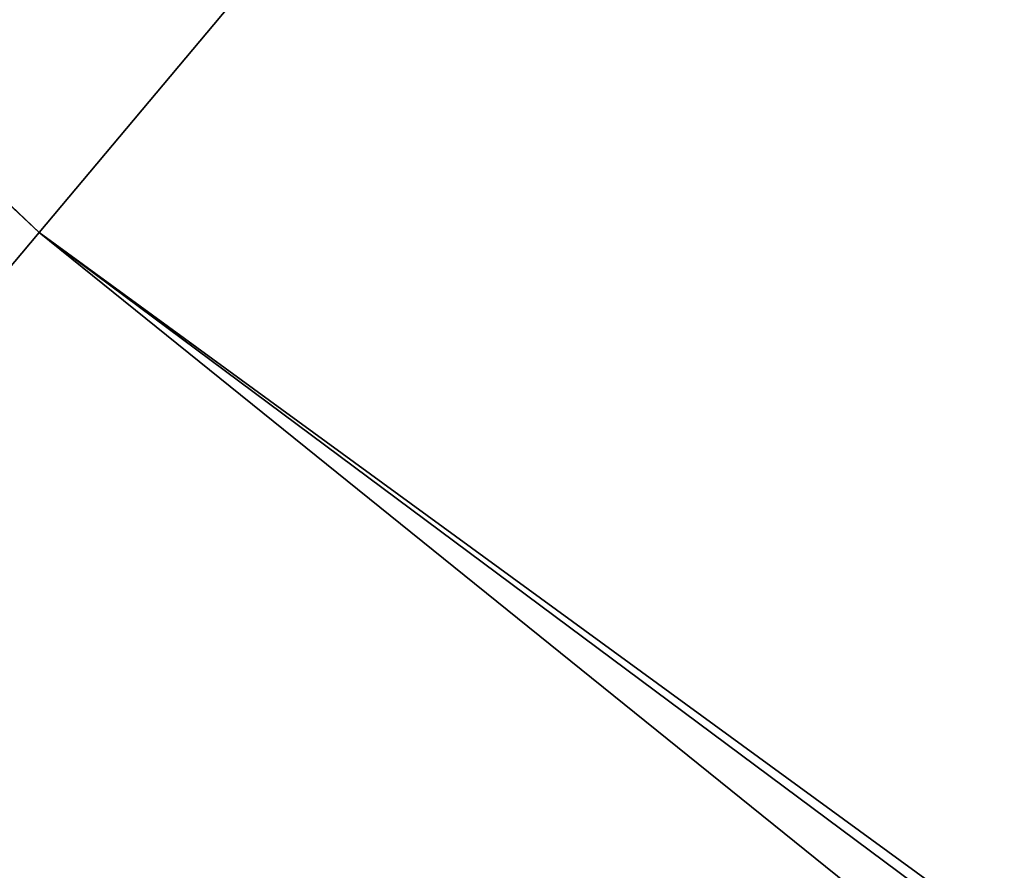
# Model space of a CAD drawing. Header units: millimetres. Extents: x -6 to 379, y -6 to 379.
# Tile 148 of 256: x 63.40756 to 63.41467, y 39.80879 to 39.81494. Entities that reach past the tile are written whole.
import ezdxf

# ---------------------------------------------------------------- set-up
doc = ezdxf.new("R2010")
doc.units = ezdxf.units.MM
doc.header["$LTSCALE"] = 25.4
doc.layers.get('0').update_dxf_attribs({"true_color": 0xff5454})

# ---------------------------------------------------------------- blocks, each defined once
blk = doc.blocks.new('AGNES-ROUND-LED-8207-8204-8186-8183.STL#2')
at = {"color": 18, "true_color": 0x000000}
mesh = blk.add_polyface(dxfattribs=at)
corners = [(47.2159081, 55.0895615, -32.8501968), (63.547039, 39.9794579, -33.1746216), (47.3735924, 55.2383232, -33.1746216), (63.4076958, 39.8134003, -32.8501968)]
mesh.append_faces([[corners[k] for k in face] for face in [(0, 1, 2), (1, 0, 3)]], dxfattribs={"vtx0": -1, "color": 18})
mesh = blk.add_polyface(dxfattribs=at)
corners = [(48.3423309, 53.7958908, -32.467514), (63.4076958, 39.8134003, -32.8501968), (47.2159081, 55.0895615, -32.8501968)]
mesh.append_faces([[corners[k] for k in face] for face in [(0, 1, 2)]], dxfattribs={"color": 18})
mesh = blk.add_polyface(dxfattribs=at)
corners = [(63.3587685, 39.7550926, -32.467514), (63.4076958, 39.8134003, -32.8501968), (48.3423309, 53.7958908, -32.467514)]
mesh.append_faces([[corners[k] for k in face] for face in [(0, 1, 2)]], dxfattribs={"color": 18})
mesh = blk.add_polyface(dxfattribs=at)
corners = [(63.4076958, 39.8134003, -32.8501968), (81.382576, 26.7013912, -33.1746216), (63.547039, 39.9794579, -33.1746216), (81.2634583, 26.5202827, -32.8501968)]
mesh.append_faces([[corners[k] for k in face] for face in [(0, 1, 2), (1, 0, 3)]], dxfattribs={"vtx0": -1, "color": 18})
mesh = blk.add_polyface(dxfattribs=at)
corners = [(71.4104538, 33.3593025, -32.467514), (63.4076958, 39.8134003, -32.8501968), (63.3587685, 39.7550926, -32.467514)]
mesh.append_faces([[corners[k] for k in face] for face in [(0, 1, 2)]], dxfattribs={"color": 18})
mesh = blk.add_polyface(dxfattribs=at)
corners = [(81.2634583, 26.5202827, -32.8501968), (63.4076958, 39.8134003, -32.8501968), (71.4104538, 33.3593025, -32.467514)]
mesh.append_faces([[corners[k] for k in face] for face in [(0, 1, 2)]], dxfattribs={"color": 18})

msp = doc.modelspace()

# ---------------------------------------------------------------- block references
at = {"color": 0}
msp.add_blockref('AGNES-ROUND-LED-8207-8204-8186-8183.STL#2', (0, 0), dxfattribs=at)

doc.saveas('drawing.dxf')
